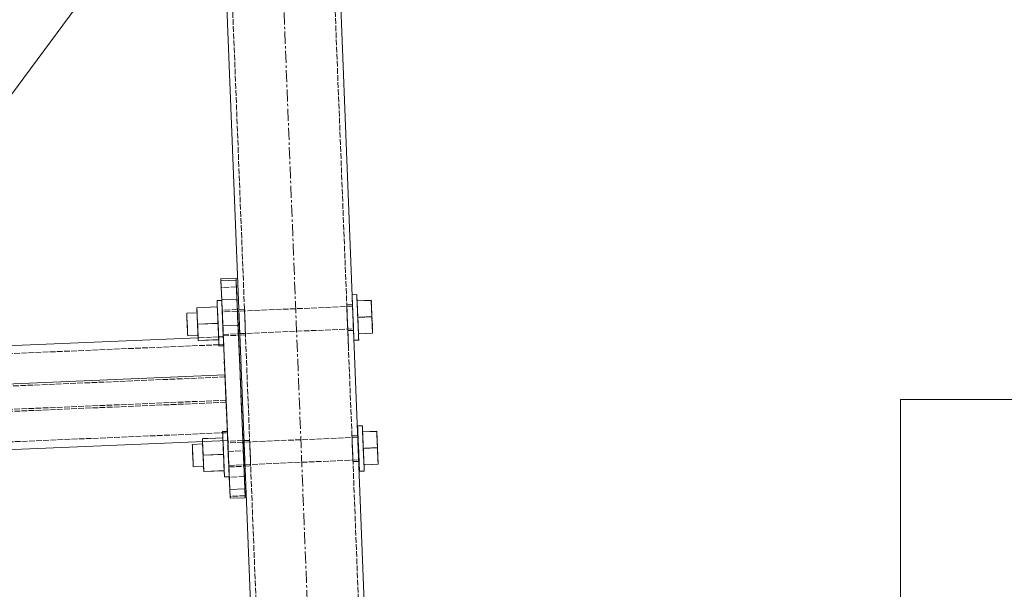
# Model space of a CAD drawing. Header units: millimetres. Extents: x -15129 to 9171, y -18789 to 5877.
# Tile 187 of 256: x -11056 to -10537, y -1575 to -1275. Entities that reach past the tile are written whole.
import ezdxf

# ---------------------------------------------------------------- set-up
doc = ezdxf.new("R2010")
doc.units = ezdxf.units.MM
doc.linetypes.add('ACAD_ISO02W100', pattern=[15, 12, -3])
doc.linetypes.add('CENTER', pattern=[50.8, 31.75, -6.35, 6.35, -6.35])
for name, color, linetype in [('AS_Belki', 145, 'Continuous'), ('AS_Blachy', 30, 'Continuous'), ('AS_Sruby', 9, 'Continuous')]:
    doc.layers.add(name, color=color, linetype=linetype)

msp = doc.modelspace()

# ---------------------------------------------------------------- linework, layer by layer
at = {"color": 5, "linetype": 'CENTER', "lineweight": 13, "ltscale": 0.2}
msp.add_line((-10942.07, -631.67, -8531.99), (-10883.35, -2121.14, 19017.45), dxfattribs=at)
at = {"color": 7, "lineweight": 13}
msp.add_line((-11161.97, -1451.31), (-10794.41, -955.01), dxfattribs=at)
msp.add_lwpolyline([(-10591.73, -1700.39), (-10189.29, -1700.39), (-10189.29, -1475.39), (-10591.73, -1475.39), (-10591.73, -1700.39)], dxfattribs=at)
at = {"layer": 'AS_Belki', "color": 84, "linetype": 'ACAD_ISO02W100', "lineweight": 13, "ltscale": 0.25}
for p, q in [((-10853.11, -2202.87), (-10896.58, -1100.3)), ((-10950.53, -1102.43), (-10909.17, -2151.56)), ((-10937.71, -1427.8), (-10940.7, -1427.93)), ((-10937.71, -1427.8), (-10937.67, -1428.62)), ((-10937.68, -1428.52), (-10937.71, -1427.8)), ((-10880.76, -1425.38), (-10883.76, -1425.51)), ((-10883.72, -1426.33), (-10883.76, -1425.51)), ((-10883.73, -1426.23), (-10883.76, -1425.51)), ((-10883.56, -1430.49), (-10883.73, -1426.23)), ((-10883.72, -1426.33), (-10883.63, -1428.75)), ((-10880.73, -1426.1), (-10880.76, -1425.38)), ((-10880.73, -1426.21), (-10880.76, -1425.38)), ((-10880.73, -1426.1), (-10880.56, -1430.36)), ((-10880.63, -1428.63), (-10880.73, -1426.21)), ((-10940.68, -1428.64), (-10940.7, -1427.93)), ((-10940.7, -1427.93), (-10940.67, -1428.75)), ((-10940.68, -1428.64), (-10940.51, -1432.9)), ((-10940.58, -1431.17), (-10940.3, -1438.21)), ((-10937.68, -1428.52), (-10937.51, -1432.78)), ((-10937.67, -1428.62), (-10937.21, -1440.5)), ((-10937.58, -1431.04), (-10937.67, -1428.62)), ((-10937.51, -1432.78), (-10937.58, -1431.04)), ((-10937.3, -1438.08), (-10937.51, -1432.78)), ((-10883.63, -1428.75), (-10883.35, -1435.8)), ((-10883.25, -1438.22), (-10883.56, -1430.49)), ((-10880.56, -1430.36), (-10880.63, -1428.63)), ((-10880.35, -1435.67), (-10880.56, -1430.36)), ((-10940.17, -1441.45), (-10940.3, -1438.21)), ((-10937.3, -1438.08), (-10937.17, -1441.33)), ((-10883.22, -1439.04), (-10883.35, -1435.8)), ((-10882.9, -1447.15), (-10883.25, -1438.22)), ((-10883.25, -1438.22), (-10883.25, -1438.32)), ((-10880.22, -1438.91), (-10880.35, -1435.67)), ((-10880.25, -1438.19), (-10880.26, -1438.09)), ((-10880.22, -1438.91), (-10880.25, -1438.19)), ((-10951.36, -1442.38), (-10962.15, -1442.84)), ((-10948.87, -1442.27), (-10951.35, -1442.38)), ((-10947.41, -1476.81), (-10948.87, -1442.27)), ((-10948.66, -1447.03), (-10948.87, -1442.27)), ((-10940.2, -1440.63), (-10940.2, -1440.74)), ((-10940.17, -1441.45), (-10937.17, -1441.33)), ((-10937.21, -1440.5), (-10937.17, -1441.33)), ((-10937.2, -1440.61), (-10937.21, -1440.5)), ((-10937.17, -1441.33), (-10937.2, -1440.61)), ((-10883.25, -1438.32), (-10883.22, -1439.04)), ((-10883.22, -1439.04), (-10880.22, -1438.91)), ((-10951.18, -1446.48), (-11453.75, -1467.79)), ((-10948.69, -1446.37), (-10951.18, -1446.48)), ((-10948.69, -1446.37), (-10948.66, -1447.03)), ((-10947.96, -1463.46), (-10948.69, -1446.37)), ((-10947.96, -1463.46), (-11453.02, -1484.88)), ((-10947.27, -1479.65), (-10947.96, -1463.46)), ((-10947.45, -1475.73), (-11422.97, -1495.89)), ((-10947.41, -1476.81), (-11420.32, -1496.86)), ((-10946.54, -1496.92), (-10947.45, -1475.73)), ((-11422.24, -1512.98), (-10946.72, -1492.82)), ((-10878.03, -1494.46), (-10881.03, -1494.59)), ((-10881, -1495.41), (-10881.03, -1494.59)), ((-10881.03, -1494.59), (-10881, -1495.31)), ((-10880.84, -1499.57), (-10881, -1495.31)), ((-10878, -1495.29), (-10878.03, -1494.46)), ((-10878.01, -1495.18), (-10878.03, -1494.46)), ((-10878.01, -1495.18), (-10877.84, -1499.44)), ((-10877.91, -1497.71), (-10878, -1495.29)), ((-10934.98, -1496.88), (-10937.98, -1497.01)), ((-10937.98, -1497.01), (-10937.95, -1497.72)), ((-10937.95, -1497.72), (-10937.78, -1501.98)), ((-10937.95, -1497.83), (-10937.85, -1500.25)), ((-10937.85, -1500.25), (-10937.58, -1507.29)), ((-10934.96, -1497.6), (-10934.98, -1496.88)), ((-10934.98, -1496.88), (-10934.95, -1497.7)), ((-10934.96, -1497.6), (-10934.79, -1501.86)), ((-10934.58, -1507.16), (-10934.86, -1500.12)), ((-10880.9, -1497.84), (-10880.63, -1504.88)), ((-10877.63, -1504.75), (-10877.91, -1497.71)), ((-10880.7, -1503.14), (-10880.53, -1507.3)), ((-10880.5, -1508.12), (-10880.63, -1504.88)), ((-10877.5, -1507.99), (-10877.63, -1504.75)), ((-10937.58, -1507.29), (-10937.45, -1510.53)), ((-10937.48, -1509.71), (-10937.48, -1509.82)), ((-10937.48, -1509.82), (-10937.45, -1510.53)), ((-10937.45, -1510.53), (-10934.45, -1510.41)), ((-10934.58, -1507.16), (-10934.45, -1510.41)), ((-10934.48, -1509.58), (-10934.45, -1510.41)), ((-10934.48, -1509.69), (-10934.48, -1509.58)), ((-10934.45, -1510.41), (-10934.48, -1509.69)), ((-10880.53, -1507.3), (-10880.53, -1507.4)), ((-10880.53, -1507.4), (-10880.5, -1508.12)), ((-10880.5, -1508.12), (-10877.5, -1507.99)), ((-10877.53, -1507.27), (-10877.53, -1507.17)), ((-10877.5, -1507.99), (-10877.53, -1507.27))]:
    msp.add_line(p, q, dxfattribs=at)
at = {"layer": 'AS_Belki', "color": 145, "linetype": 'Continuous', "lineweight": 13, "ltscale": 0.25}
for p, q in [((-10850, -2205.7), (-10893.58, -1100.19)), ((-10953.53, -1102.55), (-10912.29, -2148.69)), ((-10962.15, -1442.84), (-11456.53, -1463.8)), ((-10940.2, -1440.74), (-10940.17, -1441.45)), ((-11455.67, -1483.91), (-10948, -1462.38)), ((-10946.54, -1496.92), (-10947.27, -1479.65)), ((-11419.46, -1516.97), (-10946.54, -1496.92)), ((-10937.98, -1497.01), (-10937.95, -1497.83))]:
    msp.add_line(p, q, dxfattribs=at)
at = {"layer": 'AS_Blachy', "color": 145, "linetype": 'Continuous', "lineweight": 13, "ltscale": 0.25}
for p, q in [((-10950.11, -1412.76), (-10950.16, -1411.6)), ((-10950.16, -1411.6), (-10950.15, -1411.74)), ((-10942.16, -1411.4), (-10950.15, -1411.74)), ((-10950.15, -1411.74), (-10949.96, -1416.37)), ((-10942.12, -1412.43), (-10942.16, -1411.4)), ((-10950.11, -1412.76), (-10942.12, -1412.43)), ((-10949.68, -1422.82), (-10950.11, -1412.76)), ((-10949.96, -1416.37), (-10949.68, -1423.09)), ((-10941.68, -1422.48), (-10942.12, -1412.43)), ((-10949.68, -1422.82), (-10941.68, -1422.48)), ((-10941.42, -1428.56), (-10941.68, -1422.48)), ((-10949.42, -1428.9), (-10949.68, -1422.82)), ((-10949.1, -1436.48), (-10949.42, -1428.9)), ((-10941.23, -1433.08), (-10941.42, -1428.56)), ((-10941.1, -1436.14), (-10949.1, -1436.48)), ((-10947.27, -1479.65), (-10949.1, -1436.48)), ((-10941.1, -1436.14), (-10941.23, -1433.08)), ((-10937.46, -1522.48), (-10941.1, -1436.14)), ((-10945.45, -1522.82), (-10947.27, -1479.65)), ((-10945.74, -1516.21), (-10945.73, -1516.37)), ((-10945.73, -1516.37), (-10945.3, -1526.43)), ((-10945.45, -1522.82), (-10937.46, -1522.48)), ((-10945.26, -1527.45), (-10945.45, -1522.82)), ((-10945.3, -1526.43), (-10945.26, -1527.45)), ((-10937.26, -1527.11), (-10937.46, -1522.48)), ((-10945.26, -1527.45), (-10937.26, -1527.11))]:
    msp.add_line(p, q, dxfattribs=at)
at = {"layer": 'AS_Blachy', "color": 84, "linetype": 'ACAD_ISO02W100', "lineweight": 13, "ltscale": 0.25}
for p, q in [((-10942.16, -1411.4), (-10941.97, -1416.03)), ((-10941.97, -1416.03), (-10949.96, -1416.37)), ((-10938.32, -1502.37), (-10941.97, -1416.03)), ((-10948.87, -1442.27), (-10949.68, -1423.09)), ((-10941.46, -1427.96), (-10949.45, -1428.3)), ((-10949.45, -1428.3), (-10949.42, -1429.01)), ((-10949.31, -1431.54), (-10949.45, -1428.3)), ((-10949.42, -1429.01), (-10949.24, -1433.27)), ((-10949.09, -1436.85), (-10949.31, -1431.54)), ((-10941.44, -1428.42), (-10941.46, -1427.96)), ((-10941.46, -1427.96), (-10941.43, -1428.68)), ((-10941.32, -1431.2), (-10941.44, -1428.42)), ((-10941.43, -1428.68), (-10941.24, -1432.94)), ((-10941.1, -1436.51), (-10941.32, -1431.2)), ((-10941.24, -1432.94), (-10941.02, -1438.24)), ((-10949.24, -1433.27), (-10949.01, -1438.58)), ((-10948.91, -1441.1), (-10949.09, -1436.85)), ((-10940.92, -1440.7), (-10941.1, -1436.51)), ((-10941.02, -1438.24), (-10940.88, -1441.48)), ((-10949.01, -1438.58), (-10948.88, -1441.82)), ((-10948.88, -1441.82), (-10948.91, -1441.1)), ((-10948.87, -1441.82), (-10940.88, -1441.48)), ((-10940.92, -1440.7), (-10940.92, -1440.77)), ((-10940.88, -1441.48), (-10940.92, -1440.77)), ((-10947.8, -1467.49), (-10946.76, -1492.17)), ((-10946.76, -1492.17), (-10946.73, -1492.82)), ((-10946.56, -1496.92), (-10946.73, -1492.82)), ((-10946.56, -1496.92), (-10946.31, -1502.71)), ((-10938.54, -1497.03), (-10946.53, -1497.37)), ((-10946.53, -1497.37), (-10946.5, -1498.09)), ((-10946.53, -1497.37), (-10946.4, -1500.61)), ((-10946.5, -1498.09), (-10946.32, -1502.35)), ((-10938.52, -1497.49), (-10938.54, -1497.03)), ((-10938.51, -1497.75), (-10938.54, -1497.03)), ((-10938.4, -1500.27), (-10938.52, -1497.49)), ((-10938.33, -1502.01), (-10938.51, -1497.75)), ((-10938.18, -1505.58), (-10938.4, -1500.27)), ((-10946.4, -1500.61), (-10946.17, -1505.92)), ((-10946.32, -1502.35), (-10946.1, -1507.65)), ((-10946.31, -1502.71), (-10938.32, -1502.37)), ((-10946.31, -1502.71), (-10945.99, -1510.29)), ((-10938.1, -1507.31), (-10938.33, -1502.01)), ((-10938.32, -1502.37), (-10938, -1509.95)), ((-10938, -1509.78), (-10938.18, -1505.58)), ((-10946.17, -1505.92), (-10945.99, -1510.18)), ((-10946.1, -1507.65), (-10945.96, -1510.89)), ((-10945.99, -1510.18), (-10945.96, -1510.89)), ((-10945.99, -1510.29), (-10945.74, -1516.21)), ((-10945.96, -1510.89), (-10937.97, -1510.56)), ((-10937.97, -1510.56), (-10938.1, -1507.31)), ((-10938, -1509.84), (-10938, -1509.78)), ((-10937.97, -1510.56), (-10938, -1509.84)), ((-10938, -1509.95), (-10937.74, -1516.03)), ((-10937.74, -1516.03), (-10945.73, -1516.37)), ((-10937.74, -1516.03), (-10937.31, -1526.09)), ((-10937.31, -1526.09), (-10945.3, -1526.43)), ((-10937.31, -1526.09), (-10937.26, -1527.11))]:
    msp.add_line(p, q, dxfattribs=at)
at = {"layer": 'AS_Sruby', "color": 84, "linetype": 'ACAD_ISO02W100', "lineweight": 13, "ltscale": 0.25}
for p, q in [((-10880.97, -1420.18), (-10880.97, -1420.27)), ((-10880.97, -1420.18), (-10880.96, -1420.55)), ((-10880.96, -1420.18), (-10880.97, -1420.18)), ((-10880.95, -1420.81), (-10880.97, -1420.27)), ((-10880.96, -1420.55), (-10880.92, -1421.37)), ((-10880.95, -1420.81), (-10880.9, -1421.79)), ((-10880.92, -1421.37), (-10880.87, -1422.61)), ((-10880.9, -1421.79), (-10880.86, -1422.74)), ((-10880.87, -1422.61), (-10880.81, -1424.21)), ((-10878.46, -1420.45), (-10878.48, -1420.07)), ((-10878.43, -1421.27), (-10878.46, -1420.45)), ((-10878.37, -1422.5), (-10878.43, -1421.27)), ((-10878.31, -1424.1), (-10878.37, -1422.5)), ((-10952.03, -1426.44), (-10952, -1427.23)), ((-10951.67, -1435.13), (-10952.03, -1426.48)), ((-10952.03, -1426.52), (-10952.03, -1426.48)), ((-10951.66, -1435.2), (-10952.03, -1426.52)), ((-10952, -1427.23), (-10951.92, -1429.13)), ((-10949.67, -1423.18), (-10949.67, -1423.09)), ((-10949.66, -1423.47), (-10949.67, -1423.09)), ((-10949.64, -1423.72), (-10949.67, -1423.18)), ((-10949.62, -1424.29), (-10949.66, -1423.47)), ((-10949.6, -1424.7), (-10949.64, -1423.72)), ((-10949.57, -1425.52), (-10949.62, -1424.29)), ((-10949.54, -1426.07), (-10949.6, -1424.7)), ((-10949.5, -1427.12), (-10949.57, -1425.52)), ((-10949.47, -1427.8), (-10949.54, -1426.07)), ((-10949.42, -1429.03), (-10949.5, -1427.12)), ((-10949.38, -1429.8), (-10949.47, -1427.8)), ((-10880.73, -1426.21), (-10940.67, -1428.75)), ((-10880.81, -1424.21), (-10880.8, -1424.35)), ((-10880.72, -1426.2), (-10880.63, -1428.25)), ((-10880.68, -1426.97), (-10880.72, -1426.21)), ((-10880.71, -1426.35), (-10880.72, -1426.21)), ((-10880.67, -1427.38), (-10880.71, -1426.35)), ((-10880.62, -1428.52), (-10880.68, -1426.97)), ((-10880.6, -1429.13), (-10880.67, -1427.38)), ((-10878.34, -1423.36), (-10877.97, -1432)), ((-10878.34, -1423.36), (-10878.33, -1423.39)), ((-10878.33, -1423.39), (-10877.96, -1432.08)), ((-10878.23, -1426.01), (-10878.31, -1424.1)), ((-10878.14, -1428.15), (-10878.23, -1426.01)), ((-10870.48, -1431.69), (-10870.84, -1423.04)), ((-10962.71, -1429.68), (-10962.46, -1435.59)), ((-10962.67, -1430.44), (-10962.7, -1429.68)), ((-10962.7, -1429.83), (-10962.7, -1429.68)), ((-10962.65, -1430.85), (-10962.7, -1429.83)), ((-10962.58, -1432.61), (-10962.65, -1430.85)), ((-10962.51, -1434.09), (-10962.6, -1431.99)), ((-10962.49, -1434.82), (-10962.58, -1432.61)), ((-10951.92, -1429.13), (-10951.83, -1431.27)), ((-10951.83, -1431.27), (-10951.73, -1433.56)), ((-10949.33, -1431.16), (-10949.42, -1429.03)), ((-10941.42, -1428.78), (-10949.41, -1429.12)), ((-10949.41, -1429.12), (-10949.38, -1429.88)), ((-10949.41, -1429.12), (-10949.41, -1429.26)), ((-10949.41, -1429.26), (-10949.37, -1430.29)), ((-10949.29, -1432), (-10949.38, -1429.8)), ((-10949.38, -1429.88), (-10949.32, -1431.43)), ((-10949.37, -1430.29), (-10949.29, -1432.04)), ((-10949.23, -1433.45), (-10949.33, -1431.16)), ((-10949.32, -1431.43), (-10949.23, -1433.53)), ((-10949.29, -1432.04), (-10949.2, -1434.26)), ((-10880.63, -1428.25), (-10880.54, -1430.54)), ((-10880.5, -1431.34), (-10880.6, -1429.13)), ((-10880.54, -1430.54), (-10880.44, -1432.89)), ((-10880.4, -1433.68), (-10880.5, -1431.34)), ((-10880.44, -1432.89), (-10880.34, -1435.21)), ((-10880.34, -1435.16), (-10880.43, -1432.95)), ((-10878.04, -1430.43), (-10878.14, -1428.15)), ((-10877.94, -1432.78), (-10878.04, -1430.43)), ((-10870.48, -1431.69), (-10877.97, -1432)), ((-10877.97, -1432), (-10877.6, -1440.69)), ((-10877.96, -1432.08), (-10877.6, -1440.72)), ((-10877.84, -1435.1), (-10877.94, -1432.78)), ((-10870.11, -1440.37), (-10870.48, -1431.69)), ((-10962.42, -1436.43), (-10962.51, -1434.09)), ((-10962.39, -1437.15), (-10962.49, -1434.82)), ((-10951.67, -1435.13), (-10962.46, -1435.59)), ((-10962.45, -1435.66), (-10962.2, -1441.56)), ((-10962.32, -1438.64), (-10962.42, -1436.43)), ((-10962.3, -1439.25), (-10962.39, -1437.15)), ((-10951.73, -1433.56), (-10951.63, -1435.91)), ((-10951.3, -1443.81), (-10951.67, -1435.13)), ((-10951.63, -1435.91), (-10951.53, -1438.23)), ((-10951.53, -1438.23), (-10951.44, -1440.43)), ((-10949.14, -1435.8), (-10949.23, -1433.45)), ((-10949.23, -1433.53), (-10949.13, -1435.86)), ((-10949.2, -1434.26), (-10949.1, -1436.59)), ((-10949.09, -1436.67), (-10949.19, -1434.32)), ((-10949.04, -1438.12), (-10949.14, -1435.8)), ((-10949.13, -1435.86), (-10949.03, -1438.08)), ((-10949.1, -1436.59), (-10949.01, -1438.69)), ((-10948.99, -1438.96), (-10949.09, -1436.67)), ((-10948.94, -1440.32), (-10949.04, -1438.12)), ((-10949.03, -1438.08), (-10948.96, -1439.83)), ((-10940.2, -1440.63), (-10880.26, -1438.09)), ((-10880.31, -1435.78), (-10880.4, -1433.68)), ((-10880.26, -1436.92), (-10880.34, -1435.16)), ((-10880.25, -1437.41), (-10880.34, -1435.21)), ((-10880.25, -1437.33), (-10880.31, -1435.78)), ((-10880.22, -1437.94), (-10880.26, -1436.92)), ((-10880.21, -1438.09), (-10880.25, -1437.33)), ((-10880.25, -1437.41), (-10880.22, -1438.11)), ((-10877.75, -1437.3), (-10877.84, -1435.1)), ((-10877.66, -1439.3), (-10877.75, -1437.3)), ((-10962.25, -1440.39), (-10962.32, -1438.64)), ((-10962.23, -1440.8), (-10962.3, -1439.25)), ((-10962.21, -1441.42), (-10962.25, -1440.39)), ((-10962.2, -1441.56), (-10962.23, -1440.8)), ((-10962.2, -1441.56), (-10962.21, -1441.42)), ((-10951.44, -1440.43), (-10951.36, -1442.43)), ((-10951.36, -1442.43), (-10951.29, -1443.87)), ((-10949.01, -1438.69), (-10948.94, -1440.24)), ((-10948.96, -1439.83), (-10948.92, -1440.86)), ((-10948.94, -1440.24), (-10948.91, -1441)), ((-10948.86, -1442.32), (-10948.94, -1440.32)), ((-10948.92, -1440.86), (-10948.91, -1441)), ((-10948.91, -1441), (-10940.91, -1440.66)), ((-10948.82, -1443), (-10948.9, -1441.09)), ((-10948.78, -1444.04), (-10948.86, -1442.32)), ((-10948.76, -1444.6), (-10948.82, -1443)), ((-10877.59, -1441.03), (-10877.66, -1439.3)), ((-10870.11, -1440.37), (-10877.6, -1440.69)), ((-10877.6, -1440.69), (-10877.6, -1440.72)), ((-10877.53, -1442.4), (-10877.59, -1441.03)), ((-10877.49, -1443.38), (-10877.53, -1442.4)), ((-10877.46, -1443.92), (-10877.49, -1443.38)), ((-10870.11, -1440.41), (-10870.11, -1440.37)), ((-10951.3, -1443.81), (-10962.09, -1444.27)), ((-10951.29, -1443.85), (-10951.3, -1443.81)), ((-10948.73, -1445.42), (-10948.78, -1444.04)), ((-10948.71, -1445.83), (-10948.76, -1444.6)), ((-10948.68, -1446.4), (-10948.73, -1445.42)), ((-10948.67, -1446.65), (-10948.71, -1445.83)), ((-10948.66, -1446.94), (-10948.68, -1446.4)), ((-10948.66, -1447.03), (-10948.67, -1446.65)), ((-10948.66, -1447.03), (-10948.66, -1446.94)), ((-10877.46, -1444.01), (-10877.46, -1443.92)), ((-10875.54, -1489.52), (-10875.56, -1489.15)), ((-10875.51, -1490.34), (-10875.54, -1489.52)), ((-10946.75, -1492.17), (-10949.25, -1492.27)), ((-10949.25, -1492.27), (-10949.25, -1492.36)), ((-10949.25, -1492.27), (-10949.24, -1492.65)), ((-10949.25, -1492.36), (-10949.22, -1492.9)), ((-10949.24, -1492.65), (-10949.23, -1492.88)), ((-10949.23, -1492.88), (-10949.2, -1493.47)), ((-10949.22, -1492.9), (-10949.22, -1492.92)), ((-10949.22, -1492.92), (-10949.18, -1493.88)), ((-10949.2, -1493.47), (-10949.15, -1494.7)), ((-10949.12, -1495.25), (-10949.18, -1493.88)), ((-10949.15, -1494.7), (-10949.12, -1495.51)), ((-10949.12, -1495.25), (-10949.05, -1496.97)), ((-10946.75, -1492.25), (-10946.75, -1492.17)), ((-10946.74, -1492.54), (-10946.75, -1492.17)), ((-10946.73, -1492.79), (-10946.75, -1492.25)), ((-10946.7, -1493.36), (-10946.74, -1492.54)), ((-10946.72, -1492.81), (-10946.73, -1492.79)), ((-10946.68, -1493.77), (-10946.72, -1492.81)), ((-10946.65, -1494.59), (-10946.7, -1493.36)), ((-10946.62, -1495.15), (-10946.68, -1493.77)), ((-10946.59, -1496.19), (-10946.65, -1494.59)), ((-10946.55, -1496.87), (-10946.62, -1495.15)), ((-10878, -1495.29), (-10937.95, -1497.83)), ((-10877.8, -1495.27), (-10877.72, -1497.32)), ((-10877.77, -1496.04), (-10877.8, -1495.28)), ((-10877.79, -1495.42), (-10877.8, -1495.28)), ((-10875.46, -1491.57), (-10875.51, -1490.34)), ((-10875.39, -1493.17), (-10875.46, -1491.57)), ((-10875.42, -1492.43), (-10875.06, -1501.08)), ((-10875.42, -1492.43), (-10875.42, -1492.47)), ((-10875.42, -1492.47), (-10875.05, -1501.15)), ((-10875.31, -1495.08), (-10875.39, -1493.17)), ((-10875.22, -1497.22), (-10875.31, -1495.08)), ((-10867.56, -1500.76), (-10867.93, -1492.11)), ((-10949.11, -1495.55), (-10959.9, -1496.01)), ((-10959.9, -1496.05), (-10949.11, -1495.59)), ((-10959.9, -1496.01), (-10959.84, -1497.48)), ((-10959.9, -1496.01), (-10959.9, -1496.05)), ((-10959.9, -1496.05), (-10959.84, -1497.48)), ((-10959.79, -1498.75), (-10959.54, -1504.66)), ((-10959.75, -1499.51), (-10959.79, -1498.75)), ((-10959.78, -1498.9), (-10959.79, -1498.75)), ((-10959.74, -1499.93), (-10959.78, -1498.9)), ((-10959.69, -1501.06), (-10959.75, -1499.51)), ((-10959.66, -1501.68), (-10959.74, -1499.93)), ((-10949.12, -1495.51), (-10949.08, -1496.3)), ((-10948.75, -1504.2), (-10949.11, -1495.55)), ((-10949.11, -1495.59), (-10949.11, -1495.55)), ((-10949.05, -1497.02), (-10949.11, -1495.59)), ((-10949.08, -1496.3), (-10949.05, -1496.99)), ((-10949.05, -1497.02), (-10949.05, -1496.97)), ((-10949.05, -1496.99), (-10949, -1498.2)), ((-10948.38, -1512.88), (-10949.05, -1497.02)), ((-10949, -1498.2), (-10948.91, -1500.34)), ((-10948.91, -1500.34), (-10948.82, -1502.63)), ((-10946.5, -1498.1), (-10946.59, -1496.19)), ((-10946.55, -1496.87), (-10946.55, -1496.92)), ((-10946.47, -1498.87), (-10946.55, -1496.92)), ((-10938.5, -1497.85), (-10946.5, -1498.19)), ((-10946.41, -1500.24), (-10946.5, -1498.1)), ((-10946.5, -1498.19), (-10946.46, -1498.95)), ((-10946.5, -1498.19), (-10946.49, -1498.34)), ((-10946.49, -1498.34), (-10946.45, -1499.36)), ((-10946.46, -1498.95), (-10946.4, -1500.5)), ((-10946.45, -1499.36), (-10946.38, -1501.12)), ((-10946.32, -1502.52), (-10946.41, -1500.24)), ((-10946.4, -1500.5), (-10946.31, -1502.6)), ((-10877.75, -1496.45), (-10877.79, -1495.42)), ((-10877.68, -1498.2), (-10877.75, -1496.45)), ((-10877.72, -1497.32), (-10877.62, -1499.61)), ((-10877.61, -1499.69), (-10877.7, -1497.59)), ((-10877.58, -1500.41), (-10877.68, -1498.2)), ((-10877.62, -1499.61), (-10877.52, -1501.96)), ((-10877.51, -1502.02), (-10877.61, -1499.69)), ((-10877.49, -1502.75), (-10877.58, -1500.41)), ((-10875.12, -1499.5), (-10875.22, -1497.22)), ((-10875.02, -1501.85), (-10875.12, -1499.5)), ((-10959.6, -1503.17), (-10959.69, -1501.06)), ((-10959.57, -1503.89), (-10959.66, -1501.68)), ((-10959.5, -1505.5), (-10959.6, -1503.17)), ((-10959.47, -1506.23), (-10959.57, -1503.89)), ((-10948.75, -1504.2), (-10959.54, -1504.66)), ((-10959.54, -1504.66), (-10959.28, -1510.64)), ((-10948.82, -1502.63), (-10948.72, -1504.98)), ((-10948.37, -1512.92), (-10948.74, -1504.27)), ((-10948.72, -1504.98), (-10948.62, -1507.3)), ((-10946.38, -1501.12), (-10946.28, -1503.33)), ((-10946.27, -1503.39), (-10946.37, -1501.07)), ((-10946.22, -1504.87), (-10946.32, -1502.52)), ((-10946.31, -1502.6), (-10946.21, -1504.94)), ((-10946.28, -1503.33), (-10946.18, -1505.66)), ((-10946.12, -1507.19), (-10946.22, -1504.87)), ((-10946.21, -1504.94), (-10946.12, -1507.15)), ((-10946.18, -1505.66), (-10946.09, -1507.76)), ((-10877.52, -1501.96), (-10877.42, -1504.28)), ((-10877.42, -1504.24), (-10877.51, -1502.02)), ((-10877.4, -1504.85), (-10877.49, -1502.75)), ((-10877.35, -1505.99), (-10877.42, -1504.24)), ((-10877.42, -1504.28), (-10877.33, -1506.48)), ((-10877.33, -1506.4), (-10877.4, -1504.85)), ((-10867.56, -1500.76), (-10875.06, -1501.08)), ((-10875.06, -1501.08), (-10874.69, -1509.76)), ((-10875.05, -1501.15), (-10874.68, -1509.8)), ((-10874.92, -1504.17), (-10875.02, -1501.85)), ((-10874.83, -1506.38), (-10874.92, -1504.17)), ((-10867.19, -1509.44), (-10867.56, -1500.76)), ((-10959.38, -1508.33), (-10959.47, -1506.23)), ((-10959.32, -1509.88), (-10959.38, -1508.33)), ((-10959.28, -1510.64), (-10959.32, -1509.88)), ((-10959.28, -1510.64), (-10959.29, -1510.49)), ((-10948.62, -1507.3), (-10948.52, -1509.5)), ((-10948.52, -1509.5), (-10948.44, -1511.5)), ((-10946.12, -1507.15), (-10946.04, -1508.9)), ((-10946.03, -1509.39), (-10946.12, -1507.19)), ((-10946.09, -1507.76), (-10946.03, -1509.31)), ((-10945.99, -1510.16), (-10946.08, -1508.03)), ((-10946.04, -1508.9), (-10946, -1509.93)), ((-10946.03, -1509.31), (-10945.99, -1510.07)), ((-10945.94, -1511.4), (-10946.03, -1509.39)), ((-10946, -1509.93), (-10945.99, -1510.07)), ((-10945.99, -1510.07), (-10938, -1509.73)), ((-10945.91, -1512.07), (-10945.99, -1510.16)), ((-10937.48, -1509.71), (-10877.53, -1507.17)), ((-10877.3, -1507.02), (-10877.35, -1505.99)), ((-10877.3, -1507.16), (-10877.33, -1506.4)), ((-10877.33, -1506.48), (-10877.3, -1507.19)), ((-10877.3, -1507.16), (-10877.3, -1507.02)), ((-10874.75, -1508.38), (-10874.83, -1506.38)), ((-10874.67, -1510.1), (-10874.75, -1508.38)), ((-10867.19, -1509.44), (-10874.69, -1509.76)), ((-10874.69, -1509.76), (-10874.68, -1509.8)), ((-10874.61, -1511.47), (-10874.67, -1510.1)), ((-10867.19, -1509.48), (-10867.19, -1509.44)), ((-10948.38, -1512.88), (-10959.17, -1513.34)), ((-10948.44, -1511.5), (-10948.38, -1512.95)), ((-10948.37, -1512.92), (-10948.38, -1512.88)), ((-10945.87, -1513.12), (-10945.94, -1511.4)), ((-10945.84, -1513.67), (-10945.91, -1512.07)), ((-10945.81, -1514.49), (-10945.87, -1513.12)), ((-10945.77, -1515.47), (-10945.81, -1514.49)), ((-10945.74, -1516.01), (-10945.77, -1515.47)), ((-10945.74, -1516.1), (-10945.74, -1516.01)), ((-10874.57, -1512.45), (-10874.61, -1511.47)), ((-10874.55, -1512.99), (-10874.57, -1512.45)), ((-10874.54, -1513.08), (-10874.55, -1512.99))]:
    msp.add_line(p, q, dxfattribs=at)
at = {"layer": 'AS_Sruby', "color": 145, "linetype": 'Continuous', "lineweight": 13, "ltscale": 0.25}
for p, q in [((-10878.48, -1420.07), (-10880.96, -1420.18)), ((-10878.47, -1420.16), (-10878.48, -1420.07)), ((-10878.45, -1420.7), (-10878.47, -1420.16)), ((-10878.41, -1421.68), (-10878.45, -1420.7)), ((-10878.35, -1423.06), (-10878.41, -1421.68)), ((-10952.03, -1426.48), (-10962.82, -1426.94)), ((-10962.82, -1426.98), (-10952.03, -1426.52)), ((-10962.82, -1426.94), (-10962.71, -1429.68)), ((-10962.82, -1426.94), (-10962.82, -1426.98)), ((-10962.82, -1426.98), (-10962.45, -1435.66)), ((-10949.67, -1423.09), (-10952.17, -1423.2)), ((-10952.17, -1423.2), (-10952.16, -1423.28)), ((-10952.17, -1423.2), (-10952.15, -1423.57)), ((-10952.16, -1423.28), (-10952.14, -1423.83)), ((-10952.15, -1423.57), (-10952.12, -1424.39)), ((-10952.14, -1423.83), (-10952.1, -1424.8)), ((-10952.12, -1424.39), (-10952.07, -1425.63)), ((-10952.1, -1424.8), (-10952.04, -1426.18)), ((-10952.07, -1425.63), (-10952.03, -1426.44)), ((-10952.04, -1426.18), (-10951.97, -1427.9)), ((-10880.86, -1422.74), (-10880.84, -1423.16)), ((-10880.84, -1423.16), (-10880.77, -1424.88)), ((-10880.8, -1424.35), (-10880.72, -1426.11)), ((-10880.77, -1424.88), (-10880.69, -1426.88)), ((-10880.72, -1426.11), (-10880.72, -1426.2)), ((-10880.69, -1426.88), (-10880.59, -1429.09)), ((-10878.27, -1424.78), (-10878.35, -1423.06)), ((-10870.84, -1423.04), (-10878.33, -1423.36)), ((-10878.33, -1423.39), (-10870.84, -1423.08)), ((-10878.19, -1426.78), (-10878.27, -1424.78)), ((-10878.09, -1428.98), (-10878.19, -1426.78)), ((-10870.84, -1423.08), (-10870.84, -1423.04)), ((-10870.47, -1431.76), (-10870.84, -1423.08)), ((-10962.7, -1429.68), (-10968.14, -1429.91)), ((-10968.14, -1429.91), (-10968.11, -1430.67)), ((-10968.14, -1429.91), (-10968.13, -1430.06)), ((-10968.13, -1430.06), (-10968.09, -1431.08)), ((-10968.11, -1430.67), (-10968.04, -1432.22)), ((-10968.09, -1431.08), (-10968.02, -1432.84)), ((-10968.04, -1432.22), (-10967.95, -1434.32)), ((-10968.02, -1432.84), (-10967.92, -1435.05)), ((-10962.6, -1431.99), (-10962.67, -1430.44)), ((-10951.97, -1427.9), (-10951.88, -1429.9)), ((-10951.88, -1429.9), (-10951.79, -1432.11)), ((-10951.79, -1432.11), (-10951.69, -1434.43)), ((-10949.19, -1434.32), (-10949.29, -1432)), ((-10940.67, -1428.75), (-10941.42, -1428.78)), ((-10880.53, -1430.62), (-10880.62, -1428.52)), ((-10880.59, -1429.09), (-10880.49, -1431.41)), ((-10880.43, -1432.95), (-10880.53, -1430.62)), ((-10880.49, -1431.41), (-10880.39, -1433.76)), ((-10878, -1431.3), (-10878.09, -1428.98)), ((-10877.9, -1433.65), (-10878, -1431.3)), ((-10877.96, -1432.08), (-10870.47, -1431.76)), ((-10870.11, -1440.41), (-10870.47, -1431.76)), ((-10967.95, -1434.32), (-10967.85, -1436.66)), ((-10967.92, -1435.05), (-10967.82, -1437.38)), ((-10967.85, -1436.66), (-10967.76, -1438.87)), ((-10967.82, -1437.38), (-10967.73, -1439.49)), ((-10962.45, -1435.66), (-10951.66, -1435.2)), ((-10962.45, -1435.66), (-10962.08, -1444.31)), ((-10951.69, -1434.43), (-10951.59, -1436.77)), ((-10951.29, -1443.85), (-10951.66, -1435.2)), ((-10951.59, -1436.77), (-10951.49, -1439.06)), ((-10880.39, -1433.76), (-10880.3, -1436.04)), ((-10880.3, -1436.04), (-10880.21, -1438.18)), ((-10880.26, -1438.09), (-10880.21, -1438.09)), ((-10880.21, -1438.09), (-10880.22, -1437.94)), ((-10880.22, -1438.11), (-10880.16, -1439.41)), ((-10880.21, -1438.18), (-10880.13, -1440.09)), ((-10877.8, -1435.94), (-10877.9, -1433.65)), ((-10877.71, -1438.07), (-10877.8, -1435.94)), ((-10877.63, -1439.98), (-10877.71, -1438.07)), ((-10967.76, -1438.87), (-10967.68, -1440.62)), ((-10967.73, -1439.49), (-10967.67, -1441.03)), ((-10967.68, -1440.62), (-10967.64, -1441.65)), ((-10967.67, -1441.03), (-10967.64, -1441.79)), ((-10967.64, -1441.79), (-10962.2, -1441.56)), ((-10967.64, -1441.65), (-10967.64, -1441.79)), ((-10962.2, -1441.56), (-10962.09, -1444.27)), ((-10951.49, -1439.06), (-10951.4, -1441.2)), ((-10951.4, -1441.2), (-10951.32, -1443.1)), ((-10951.32, -1443.1), (-10951.25, -1444.7)), ((-10948.9, -1441.09), (-10948.99, -1438.96)), ((-10940.91, -1440.66), (-10940.2, -1440.63)), ((-10880.16, -1439.41), (-10880.09, -1441.13)), ((-10880.13, -1440.09), (-10880.06, -1441.69)), ((-10880.09, -1441.13), (-10880.03, -1442.51)), ((-10880.06, -1441.69), (-10880.01, -1442.92)), ((-10880.03, -1442.51), (-10879.99, -1443.49)), ((-10880.01, -1442.92), (-10879.97, -1443.74)), ((-10877.56, -1441.58), (-10877.63, -1439.98)), ((-10877.6, -1440.72), (-10870.11, -1440.41)), ((-10877.51, -1442.81), (-10877.56, -1441.58)), ((-10877.48, -1443.63), (-10877.51, -1442.81)), ((-10962.09, -1444.27), (-10962.08, -1444.31)), ((-10962.08, -1444.31), (-10951.29, -1443.85)), ((-10951.29, -1443.87), (-10951.28, -1444.15)), ((-10951.28, -1444.15), (-10951.22, -1445.53)), ((-10951.25, -1444.7), (-10951.2, -1445.94)), ((-10951.22, -1445.53), (-10951.18, -1446.5)), ((-10951.2, -1445.94), (-10951.17, -1446.76)), ((-10951.18, -1446.5), (-10951.16, -1447.05)), ((-10951.17, -1446.76), (-10951.15, -1447.13)), ((-10951.16, -1447.05), (-10951.15, -1447.13)), ((-10951.15, -1447.13), (-10948.66, -1447.03)), ((-10879.99, -1443.49), (-10879.96, -1444.03)), ((-10879.97, -1443.74), (-10879.96, -1444.11)), ((-10879.96, -1444.11), (-10877.46, -1444.01)), ((-10879.96, -1444.03), (-10879.96, -1444.11)), ((-10877.46, -1444.01), (-10877.48, -1443.63)), ((-10875.56, -1489.15), (-10878.06, -1489.25)), ((-10878.06, -1489.25), (-10878.05, -1489.34)), ((-10878.06, -1489.25), (-10878.04, -1489.63)), ((-10878.05, -1489.34), (-10878.03, -1489.88)), ((-10878.04, -1489.63), (-10878.01, -1490.45)), ((-10878.03, -1489.88), (-10877.99, -1490.86)), ((-10875.55, -1489.23), (-10875.56, -1489.15)), ((-10875.53, -1489.77), (-10875.55, -1489.23)), ((-10875.49, -1490.75), (-10875.53, -1489.77)), ((-10878.01, -1490.45), (-10877.96, -1491.68)), ((-10877.8, -1495.28), (-10878, -1495.29)), ((-10877.93, -1492.23), (-10877.99, -1490.86)), ((-10877.96, -1491.68), (-10877.89, -1493.28)), ((-10877.93, -1492.23), (-10877.85, -1493.96)), ((-10877.89, -1493.28), (-10877.81, -1495.19)), ((-10877.85, -1493.96), (-10877.77, -1495.96)), ((-10877.81, -1495.19), (-10877.8, -1495.27)), ((-10875.43, -1492.13), (-10875.49, -1490.75)), ((-10875.36, -1493.85), (-10875.43, -1492.13)), ((-10867.93, -1492.11), (-10875.42, -1492.43)), ((-10875.42, -1492.47), (-10867.92, -1492.15)), ((-10875.27, -1495.85), (-10875.36, -1493.85)), ((-10867.92, -1492.15), (-10867.93, -1492.11)), ((-10867.55, -1500.83), (-10867.92, -1492.15)), ((-10959.79, -1498.75), (-10965.22, -1498.99)), ((-10965.22, -1498.99), (-10965.19, -1499.75)), ((-10965.22, -1498.99), (-10965.22, -1499.13)), ((-10965.22, -1499.13), (-10965.17, -1500.16)), ((-10965.19, -1499.75), (-10965.12, -1501.29)), ((-10965.17, -1500.16), (-10965.1, -1501.91)), ((-10959.84, -1497.48), (-10959.79, -1498.75)), ((-10959.84, -1497.48), (-10959.53, -1504.73)), ((-10949.05, -1497.02), (-10948.96, -1498.97)), ((-10948.96, -1498.97), (-10948.87, -1501.18)), ((-10946.37, -1501.07), (-10946.47, -1498.87)), ((-10937.95, -1497.83), (-10938.5, -1497.85)), ((-10877.77, -1495.96), (-10877.68, -1498.16)), ((-10877.7, -1497.59), (-10877.77, -1496.04)), ((-10877.68, -1498.16), (-10877.58, -1500.48)), ((-10877.58, -1500.48), (-10877.48, -1502.83)), ((-10875.18, -1498.05), (-10875.27, -1495.85)), ((-10875.08, -1500.37), (-10875.18, -1498.05)), ((-10874.98, -1502.72), (-10875.08, -1500.37)), ((-10965.12, -1501.29), (-10965.03, -1503.4)), ((-10965.1, -1501.91), (-10965.01, -1504.12)), ((-10965.03, -1503.4), (-10964.93, -1505.73)), ((-10965.01, -1504.12), (-10964.91, -1506.46)), ((-10964.93, -1505.73), (-10964.84, -1507.94)), ((-10959.53, -1504.73), (-10948.74, -1504.27)), ((-10959.53, -1504.73), (-10959.16, -1513.38)), ((-10959.4, -1507.71), (-10959.5, -1505.5)), ((-10948.87, -1501.18), (-10948.77, -1503.5)), ((-10948.77, -1503.5), (-10948.67, -1505.85)), ((-10946.17, -1505.74), (-10946.27, -1503.39)), ((-10946.08, -1508.03), (-10946.17, -1505.74)), ((-10877.48, -1502.83), (-10877.38, -1505.11)), ((-10877.38, -1505.11), (-10877.29, -1507.25)), ((-10875.05, -1501.15), (-10867.55, -1500.83)), ((-10874.88, -1505.01), (-10874.98, -1502.72)), ((-10874.79, -1507.15), (-10874.88, -1505.01)), ((-10867.19, -1509.48), (-10867.55, -1500.83)), ((-10964.91, -1506.46), (-10964.82, -1508.56)), ((-10964.84, -1507.94), (-10964.77, -1509.69)), ((-10964.82, -1508.56), (-10964.75, -1510.11)), ((-10964.77, -1509.69), (-10964.72, -1510.72)), ((-10964.75, -1510.11), (-10964.72, -1510.87)), ((-10964.72, -1510.87), (-10959.28, -1510.64)), ((-10964.72, -1510.72), (-10964.72, -1510.87)), ((-10959.33, -1509.46), (-10959.4, -1507.71)), ((-10959.29, -1510.49), (-10959.33, -1509.46)), ((-10959.28, -1510.64), (-10959.17, -1513.34)), ((-10948.67, -1505.85), (-10948.58, -1508.13)), ((-10948.58, -1508.13), (-10948.49, -1510.27)), ((-10948.49, -1510.27), (-10948.4, -1512.18)), ((-10938, -1509.73), (-10937.48, -1509.71)), ((-10877.53, -1507.17), (-10877.3, -1507.16)), ((-10877.3, -1507.19), (-10877.24, -1508.48)), ((-10877.29, -1507.25), (-10877.21, -1509.16)), ((-10877.24, -1508.48), (-10877.17, -1510.2)), ((-10877.21, -1509.16), (-10877.14, -1510.76)), ((-10877.11, -1511.58), (-10877.17, -1510.2)), ((-10877.14, -1510.76), (-10877.09, -1511.99)), ((-10874.71, -1509.05), (-10874.79, -1507.15)), ((-10874.64, -1510.65), (-10874.71, -1509.05)), ((-10874.68, -1509.8), (-10867.19, -1509.48)), ((-10874.59, -1511.89), (-10874.64, -1510.65)), ((-10959.17, -1513.34), (-10959.16, -1513.38)), ((-10959.16, -1513.38), (-10948.37, -1512.92)), ((-10948.4, -1512.18), (-10948.34, -1513.78)), ((-10948.37, -1513.22), (-10948.38, -1512.95)), ((-10948.37, -1513.22), (-10948.31, -1514.6)), ((-10948.34, -1513.78), (-10948.29, -1515.01)), ((-10948.31, -1514.6), (-10948.26, -1515.58)), ((-10948.29, -1515.01), (-10948.25, -1515.83)), ((-10948.26, -1515.58), (-10948.24, -1516.12)), ((-10948.25, -1515.83), (-10948.24, -1516.2)), ((-10948.24, -1516.2), (-10945.74, -1516.1)), ((-10948.24, -1516.12), (-10948.24, -1516.2)), ((-10945.79, -1514.9), (-10945.84, -1513.67)), ((-10945.75, -1515.72), (-10945.79, -1514.9)), ((-10945.74, -1516.1), (-10945.75, -1515.72)), ((-10877.11, -1511.58), (-10877.07, -1512.56)), ((-10877.09, -1511.99), (-10877.06, -1512.81)), ((-10877.07, -1512.56), (-10877.05, -1513.1)), ((-10877.06, -1512.81), (-10877.04, -1513.19)), ((-10877.05, -1513.1), (-10877.04, -1513.19)), ((-10877.04, -1513.19), (-10874.54, -1513.08)), ((-10874.56, -1512.71), (-10874.59, -1511.89)), ((-10874.54, -1513.08), (-10874.56, -1512.71))]:
    msp.add_line(p, q, dxfattribs=at)

doc.saveas('drawing.dxf')
